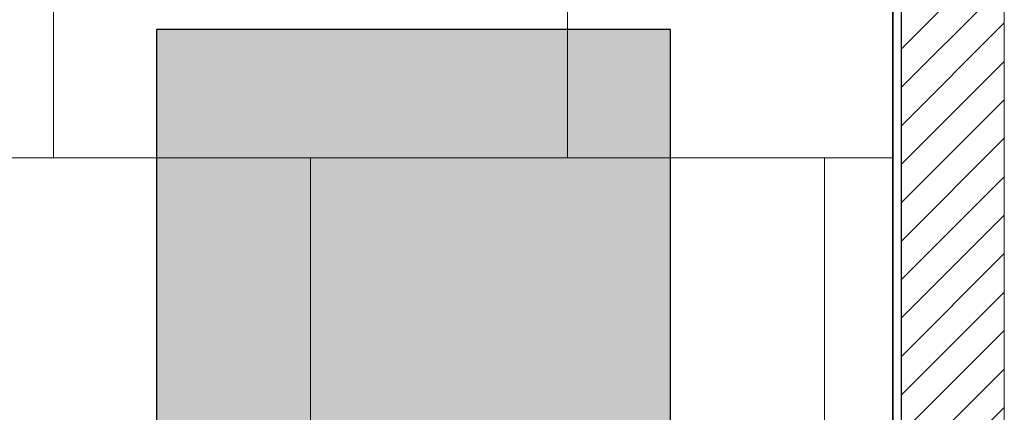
# Model space of a CAD drawing. Header units: millimetres. Extents: x 15214 to 140083, y -437840 to -79279.
# Tile 30 of 64: x 36232 to 36347, y -197860 to -197814. Entities that reach past the tile are written whole.
import ezdxf

# ---------------------------------------------------------------- set-up
doc = ezdxf.new("R2010")
doc.units = ezdxf.units.MM
doc.layers.add('0-wypos-sanitarne', color=1, linetype='Continuous')
for name, color, linetype, lineweight in [('1_POSADZKA PODZIAŁY', 151, 'Continuous', 0), ('Hatch', 4, 'Continuous', 5), ('Istn-sciany', 3, 'Continuous', 30), ('Sciany', 2, 'Continuous', 35), ('WYMIAROWANIE', 1, 'Continuous', 13)]:
    doc.layers.add(name, color=color, linetype=linetype, lineweight=lineweight)

msp = doc.modelspace()

# ---------------------------------------------------------------- hatches: boundary and pattern name
at = {"layer": '0-wypos-sanitarne'}
h = msp.add_hatch(color=256, dxfattribs=at)
h.dxf.hatch_style = 1
h.set_gradient(color1=(217, 217, 217), color2=(23, 23, 23), name='HEMISPHERICAL')
h.paths.add_polyline_path([(36247.9626, -197915.56608), (36307.9626, -197915.56608), (36307.91746, -197815.56608), (36247.91746, -197815.56608)])
at = {"layer": 'Hatch'}
h = msp.add_hatch(dxfattribs=at)
h.set_pattern_fill('ANSI31', color=256)
h.set_pattern_definition([(45, (-23731.6685, -3365.9778), (-2.24506403, 2.24506403), [])])
h.paths.add_polyline_path([(36334.89886, -198005.56612), (36346.89886, -198005.56612), (36346.89886, -197729.56612), (36334.89886, -197729.56612)])

# ---------------------------------------------------------------- linework, layer by layer
at = {"layer": '0-wypos-sanitarne'}
msp.add_lwpolyline([(36247.94003, -197915.56608), (36307.94003, -197915.56608), (36307.94003, -197815.56608), (36247.94003, -197815.56608)], close=True, dxfattribs=at)
at = {"layer": '1_POSADZKA PODZIAŁY', "linetype": 'Continuous'}
msp.add_lwpolyline([(36115.89886, -197768.56612), (36333.89886, -197768.56612), (36333.89886, -198005.56612), (36115.89886, -198005.56612)], close=True, dxfattribs=at)
for points in [[(36235.89886, -197830.56612), (36235.89886, -197799.56612)], [(36295.89886, -197830.56612), (36295.89886, -197799.56612)], [(36115.89886, -197830.56612), (36333.89886, -197830.56612)], [(36265.89886, -197861.56612), (36265.89886, -197830.56612)], [(36325.89886, -197861.56612), (36325.89886, -197830.56612)]]:
    msp.add_lwpolyline(points, dxfattribs=at)
at = {"layer": 'Istn-sciany'}
msp.add_lwpolyline([(36334.89886, -198005.56612), (36334.89886, -197728.56612)], dxfattribs=at)
at = {"layer": 'Sciany'}
msp.add_lwpolyline([(36333.89886, -198005.56612), (36333.89886, -197728.56612)], dxfattribs=at)
at = {"layer": 'WYMIAROWANIE'}
msp.add_lwpolyline([(36334.89886, -198005.56612), (36346.89886, -198005.56612), (36346.89886, -197728.56612), (36334.89886, -197728.56612)], close=True, dxfattribs=at)

doc.saveas('drawing.dxf')
